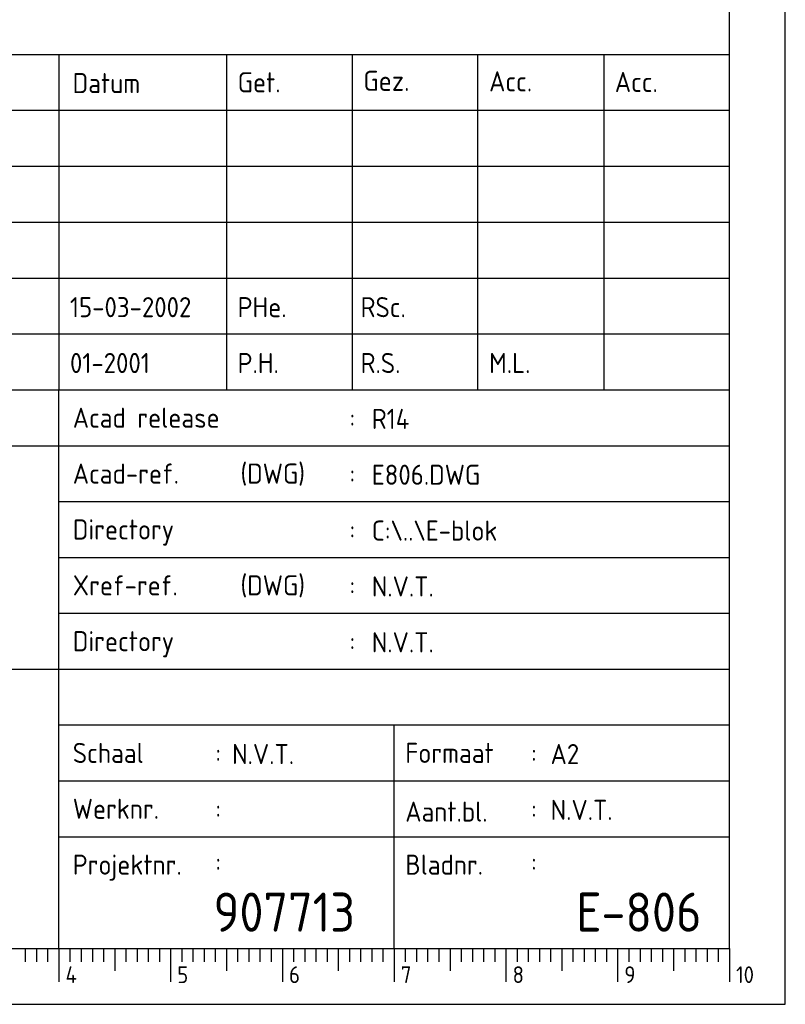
# Model space of a CAD drawing. Extents: x 0 to 594, y 0 to 420.
# Tile 4 of 6: x 526 to 594, y 0 to 88. Entities that reach past the tile are written whole.
import ezdxf
from ezdxf.enums import TextEntityAlignment as Align

# ---------------------------------------------------------------- set-up
doc = ezdxf.new("R2010")
doc.units = 0
doc.header["$LTSCALE"] = 25
doc.header["$MEASUREMENT"] = 0
doc.layers.get('0').update_dxf_attribs({"linetype": 'CONTINUOUS'})
for name, color, linetype in [('19', 7, 'CONTINUOUS'), ('E--L$2A-_KADER', 7, 'CONTINUOUS'), ('E--L$4A-_STEMPEL', 3, 'CONTINUOUS')]:
    doc.layers.add(name, color=color, linetype=linetype)
doc.styles.add('ISO', font='isocp.shx')
doc.styles.get("Standard").update_dxf_attribs({"font": 'isocp2.shx'})

# ---------------------------------------------------------------- blocks, each defined once
blk = doc.blocks.new('STEMPEL')
at = {"layer": 'E--L$4A-_STEMPEL', "color": 3}
for p, q in [((-185, 85), (-5, 85)), ((-185, 55), (-5, 55)), ((-65, 5), (-65, 55)), ((-185, 30), (-5, 30)), ((-35, 5), (-35, 25))]:
    blk.add_line(p, q, dxfattribs=at)
at = {"layer": 'E--L$4A-_STEMPEL', "color": 2}
for p, q in [((-65, 85), (-65, 55)), ((-50, 85), (-50, 55)), ((-38.75, 85), (-38.75, 55)), ((-27.5, 55), (-27.5, 85)), ((-16.25, 85), (-16.25, 55)), ((-5, 80), (-185, 80)), ((-5, 75), (-185, 75)), ((-185, 70), (-5, 70)), ((-185, 65), (-5, 65)), ((-185, 60), (-5, 60)), ((-185, 50), (-5, 50)), ((-65, 45), (-5, 45)), ((-65, 40), (-5, 40)), ((-65, 35), (-5, 35)), ((-65, 25), (-5, 25)), ((-65, 20), (-5, 20)), ((-65, 15), (-5, 15))]:
    blk.add_line(p, q, dxfattribs=at)
at = {"layer": 'E--L$4A-_STEMPEL', "color": 2, "style": 'ISO'}
for s, p in [('Datum', (-63.763, 81.557)), ('Get.', (-49, 81.624)), ('Gez.', (-37.75, 81.757)), ('Acc.', (-26.5, 81.709)), ('Acc.', (-15.252, 81.656)), ('Acad release ', (-63.75, 51.6)), (':', (-39, 51.6)), ('Acad-ref. ', (-63.75, 46.6)), ('(DWG)', (-48.75, 46.6)), (':', (-39, 46.6)), ('Directory', (-63.75, 41.6)), (':', (-39, 41.6)), ('Xref-ref.', (-63.75, 36.6)), ('(DWG)', (-48.75, 36.6)), (':', (-39, 36.6)), ('Directory', (-63.75, 31.6)), (':', (-39, 31.6)), ('Schaal', (-63.75, 21.6)), ('Formaat', (-34, 21.6)), (':', (-51, 21.6)), (':', (-22.75, 21.6)), ('Werknr.', (-63.75, 16.6)), (':', (-51, 16.6)), ('Aant.bl.', (-34, 16.35)), (':', (-22.75, 16.6)), ('Projektnr.', (-63.75, 11.6)), ('Bladnr.', (-34, 11.6)), (':', (-51, 11.85)), (':', (-22.75, 11.85))]:
    blk.add_text(s, height=1.8, dxfattribs=at).set_placement(p)
for tag, p in [('REVISIELETTER', (-183.5, 76.5)), ('OMSCHRIJVING', (-177.5, 76.5)), ('DATUM-GETEKEND', (-64, 76.5)), ('GETEKEND-DOOR', (-49, 76.5)), ('GEZIEN-DOOR', (-38, 76.5)), ('ACC-DOOR', (-26.5, 76.5)), ('ACC-DOOR', (-15.5, 76.5)), ('REVISIELETTER', (-183.5, 71.5)), ('OMSCHRIJVING', (-177.5, 71.5)), ('DATUM-GETEKEND', (-64, 71.5)), ('GETEKEND-DOOR', (-49, 71.5)), ('GEZIEN-DOOR', (-38, 71.5)), ('ACC-DOOR', (-26.5, 71.5)), ('ACC-DOOR', (-15.5, 71.5)), ('REVISIELETTER', (-183.5, 66.5)), ('OMSCHRIJVING', (-177.5, 66.5)), ('DATUM-GETEKEND', (-64, 66.5)), ('GETEKEND-DOOR', (-49, 66.5)), ('GEZIEN-DOOR', (-38, 66.5)), ('ACC-DOOR', (-27, 66.5)), ('ACC-DOOR', (-15.5, 66.5)), ('REVISIELETTER', (-183.5, 61.5)), ('OMSCHRIJVING', (-177.5, 61.5)), ('DATUM-GETEKEND', (-64, 61.5)), ('GETEKEND-DOOR', (-49, 61.5)), ('GEZIEN-DOOR', (-38, 61.5)), ('ACC-DOOR', (-27, 61.5)), ('ACC-DOOR', (-15.5, 61.5)), ('OMSCHRIJVING-O', (-177.5, 56.5)), ('DATUM-GETEKEND', (-64, 56.5)), ('GETEKEND-DOOR', (-49, 56.5)), ('GEZIEN-DOOR', (-38, 56.5)), ('ACC-DOOR', (-26.5, 56.5)), ('ACC-DOOR', (-15.5, 56.5)), ('OMSCHRIJVING', (-162, 51.5)), ('ACAD-RELEASE', (-37, 51.5)), ('ACAD-REF', (-37, 46.5)), ('ACAD-DIR', (-37, 41.5)), ('X-REF', (-37, 36.5)), ('XREF-DIR', (-37, 31.5)), ('SCHAAL', (-49.5, 21.5)), ('FORMAAT', (-21, 21.5)), ('WERKNUMMER', (-49.5, 16.5)), ('AANTAL-BLADEN', (-21, 16.5))]:
    blk.add_attdef(tag, p, '', height=1.8, dxfattribs=at)
at = {"layer": 'E--L$4A-_STEMPEL', "style": 'ISO'}
for tag, p in [('OPMERKING-1', (-184, 44)), ('OPMERKING-2', (-184, 38)), ('OPMERKING-3', (-184, 32))]:
    blk.add_attdef(tag, p, '', height=3.5, dxfattribs=at)
for tag, p in [('PROJEKT-NUMMER', (-38.5, 6.5)), ('BLAD-NUMMER', (-7.5, 6.5))]:
    blk.add_attdef(tag, text='', height=3.5, dxfattribs=at).set_placement(p, align=Align.RIGHT)
blk = doc.blocks.new('A2')
at = {"layer": 'E--L$2A-_KADER', "color": 2}
for p, q in [((594, 0), (594, 420)), ((0, 0), (594, 0))]:
    blk.add_line(p, q, dxfattribs=at)
at = {"layer": 'E--L$2A-_KADER', "color": 4}
for p, q in [((589, 5), (589, 415)), ((25, 5), (589, 5))]:
    blk.add_line(p, q, dxfattribs=at)
at = {"layer": 'E--L$2A-_KADER', "color": 2}
for points in [[(526, 5), (526, 3.8)], [(527, 5), (527, 3.8)], [(528, 5), (528, 3.8)], [(529, 5), (529, 2)], [(530, 5), (530, 3.8)], [(531, 5), (531, 3.8)], [(532, 5), (532, 3.8)], [(533, 5), (533, 3.8)], [(534, 5), (534, 3)], [(535, 5), (535, 3.8)], [(536, 5), (536, 3.8)], [(537, 5), (537, 3.8)], [(538, 5), (538, 3.8)], [(539, 5), (539, 2)], [(540, 5), (540, 3.8)], [(541, 5), (541, 3.8)], [(542, 5), (542, 3.8)], [(543, 5), (543, 3.8)], [(544, 5), (544, 3)], [(545, 5), (545, 3.8)], [(546, 5), (546, 3.8)], [(547, 5), (547, 3.8)], [(548, 5), (548, 3.8)], [(549, 5), (549, 2)], [(550, 5), (550, 3.8)], [(551, 5), (551, 3.8)], [(552, 5), (552, 3.8)], [(553, 5), (553, 3.8)], [(554, 5), (554, 3)], [(555, 5), (555, 3.8)], [(556, 5), (556, 3.8)], [(557, 5), (557, 3.8)], [(558, 5), (558, 3.8)], [(559, 5), (559, 2)], [(560, 5), (560, 3.8)], [(561, 5), (561, 3.8)], [(562, 5), (562, 3.8)], [(563, 5), (563, 3.8)], [(564, 5), (564, 3)], [(565, 5), (565, 3.8)], [(566, 5), (566, 3.8)], [(567, 5), (567, 3.8)], [(568, 5), (568, 3.8)], [(569, 5), (569, 2)], [(570, 5), (570, 3.8)], [(571, 5), (571, 3.8)], [(572, 5), (572, 3.8)], [(573, 5), (573, 3.8)], [(574, 5), (574, 3)], [(575, 5), (575, 3.8)], [(576, 5), (576, 3.8)], [(577, 5), (577, 3.8)], [(578, 5), (578, 3.8)], [(579, 5), (579, 2)], [(580, 5), (580, 3.8)], [(581, 5), (581, 3.8)], [(582, 5), (582, 3.8)], [(583, 5), (583, 3.8)], [(584, 5), (584, 3)], [(585, 5), (585, 3.8)], [(586, 5), (586, 3.8)], [(587, 5), (587, 3.8)], [(588, 5), (588, 3.8)], [(589, 5), (589, 2)]]:
    blk.add_lwpolyline(points, dxfattribs=at)
for s, p in [('4', (529.6, 1.9)), ('5', (539.6, 1.9)), ('6', (549.6, 1.9)), ('7', (559.6, 1.9)), ('8', (569.6, 1.9)), ('9', (579.6, 1.9)), ('10', (589.6, 1.9))]:
    blk.add_text(s, height=1.5, dxfattribs=at).set_placement(p)

msp = doc.modelspace()

# ---------------------------------------------------------------- block references
ref = msp.add_blockref('STEMPEL', (594, 0))
ref.add_attrib('PROJEKT-NUMMER', '907713', dxfattribs={"layer": 'E--L$4A-_STEMPEL', "height": 3.5, "style": 'ISO'}).set_placement((555.5, 6.5), align=Align.RIGHT)
ref.add_attrib('FORMAAT', 'A2', (573, 21.5), dxfattribs={"layer": 'E--L$4A-_STEMPEL', "color": 2, "height": 1.8, "style": 'ISO'})
ref.add_attrib('SCHAAL', 'N.V.T.', (544.5, 21.5), dxfattribs={"layer": 'E--L$4A-_STEMPEL', "color": 2, "height": 1.8, "style": 'ISO'})
ref.add_attrib('AANTAL-BLADEN', 'N.V.T.', (573, 16.5), dxfattribs={"layer": 'E--L$4A-_STEMPEL', "color": 2, "height": 1.8, "style": 'ISO'})
ref.add_attrib('BLAD-NUMMER', 'E-806', dxfattribs={"layer": 'E--L$4A-_STEMPEL', "height": 3.5, "style": 'ISO'}).set_placement((586.5, 6.5), align=Align.RIGHT)
ref.add_attrib('ACAD-RELEASE', 'R14', (557, 51.5), dxfattribs={"layer": 'E--L$4A-_STEMPEL', "color": 2, "height": 1.8, "style": 'ISO'})
ref.add_attrib('ACAD-REF', 'E806.DWG', (557, 46.5), dxfattribs={"layer": 'E--L$4A-_STEMPEL', "color": 2, "height": 1.8, "style": 'ISO'})
ref.add_attrib('ACAD-DIR', 'C:\\..\\E-blok', (557, 41.5), dxfattribs={"layer": 'E--L$4A-_STEMPEL', "color": 2, "height": 1.8, "style": 'ISO'})
ref.add_attrib('X-REF', 'N.V.T.', (557, 36.5), dxfattribs={"layer": 'E--L$4A-_STEMPEL', "color": 2, "height": 1.8, "style": 'ISO'})
ref.add_attrib('XREF-DIR', 'N.V.T.', (557, 31.5), dxfattribs={"layer": 'E--L$4A-_STEMPEL', "color": 2, "height": 1.8, "style": 'ISO'})
ref.add_attrib('GETEKEND-DOOR', 'P.H.', (545, 56.5), dxfattribs={"layer": 'E--L$4A-_STEMPEL', "color": 2, "height": 1.8, "style": 'ISO'})
ref.add_attrib('DATUM-GETEKEND', '01-2001', (530, 56.5), dxfattribs={"layer": 'E--L$4A-_STEMPEL', "color": 2, "height": 1.8, "style": 'ISO'})
ref.add_attrib('GEZIEN-DOOR', 'R.S.', (556, 56.5), dxfattribs={"layer": 'E--L$4A-_STEMPEL', "color": 2, "height": 1.8, "style": 'ISO'})
ref.add_attrib('ACC-DOOR', 'M.L.', (567.5, 56.5), dxfattribs={"layer": 'E--L$4A-_STEMPEL', "color": 2, "height": 1.8, "style": 'ISO'})
ref.add_attrib('GETEKEND-DOOR', 'PHe.', (545, 61.5), dxfattribs={"layer": 'E--L$4A-_STEMPEL', "color": 2, "height": 1.8, "style": 'ISO'})
ref.add_attrib('DATUM-GETEKEND', '15-03-2002', (530, 61.5), dxfattribs={"layer": 'E--L$4A-_STEMPEL', "color": 2, "height": 1.8, "style": 'ISO'})
ref.add_attrib('GEZIEN-DOOR', 'RSc.', (556, 61.5), dxfattribs={"layer": 'E--L$4A-_STEMPEL', "color": 2, "height": 1.8, "style": 'ISO'})
at = {"layer": '19', "color": 2}
msp.add_blockref('A2', (0, 0), dxfattribs=at)

doc.saveas('drawing.dxf')
